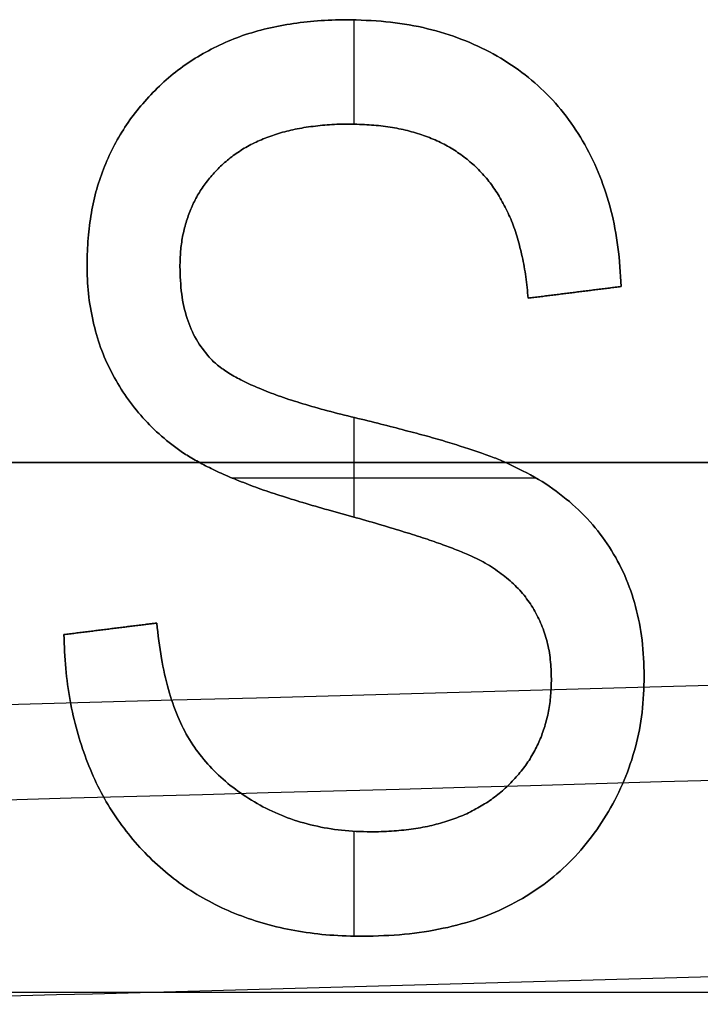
# Model space of a CAD drawing. Header units: millimetres. Extents: x -68 to 68, y -70 to 54.
# Tile 58 of 83: x 26.54 to 28.5, y -53.06 to -50.23. Entities that reach past the tile are written whole.
import ezdxf

# ---------------------------------------------------------------- set-up
doc = ezdxf.new("R2010")
doc.units = ezdxf.units.MM
doc.layers.add('Layer 01', color=7, linetype='Continuous', true_color=0x000000)

# ---------------------------------------------------------------- blocks, each defined once
blk = doc.blocks.new('Open CASCADE STEP translator 6.8 1.1.1.step')
at = {"layer": 'Layer 01', "color": 96, "true_color": 0x008000}
for p, q in [((60.3, -71.5, 0.8007), (114, -71.5, 0.8007)), ((87.15, -71.5, 1.6014), (87.15, -71.5))]:
    blk.add_line(p, q, dxfattribs=at)
for points in [[(114, -71.5), (87.15, -71.5), (60.3, -71.5)], [(60.3, -71.5, 1.6014), (87.15, -71.5, 1.6014), (114, -71.5, 1.6014)]]:
    blk.add_open_spline(points, degree=2, dxfattribs=at)
blk = doc.blocks.new('Board.step')
at = {"layer": 'Layer 01'}
blk.add_blockref('Open CASCADE STEP translator 6.8 1.1.1.step', (0, 0, -1.6014), dxfattribs=at)
blk = doc.blocks.new('MC403-X_A_090322_MultipleBody.step')
at = {"layer": 'Layer 01'}
blk.add_blockref('Board.step', (0, 0), dxfattribs=at)
blk = doc.blocks.new('MC403-X_A_090322_MultipleBody 090322')
at = {"layer": 'Layer 01'}
blk.add_blockref('MC403-X_A_090322_MultipleBody.step', (0, 0), dxfattribs=at)
blk = doc.blocks.new('TRO-13-001 MC403 CASTING270122')
at = {"layer": 'Layer 01', "color": 7, "true_color": 0xdde8ff, "extrusion": (0, 0, -1)}
blk.add_arc((0, 943.7193, -0.6), 997.4575, 267.016966, 270.0710941, dxfattribs=at)
at = {"layer": 'Layer 01', "color": 7, "true_color": 0xdde8ff}
blk.add_arc((0, 943.7193, -9.5), 997.1048, 271.2182893, 271.9744892, dxfattribs=at)
blk = doc.blocks.new('TRO-13-003 MC403 FRONT CASING270122')
at = {"layer": 'Layer 01', "color": 254, "true_color": 0xcad1ee}
for p, q in [((27.5019, -50.5271, 10.6), (27.5019, -50.2272, 10.6)), ((28.2691, -50.9938, 10.75), (28.0023, -51.0271, 10.75)), ((28.1357, -51.0104, 10.6), (28.1357, -51.0104, 10.9)), ((27.5019, -51.6565, 10.6), (27.5019, -51.37, 10.6)), ((27.1516, -51.5441, 10.6), (28.0249, -51.5441, 10.6)), ((26.6681, -51.9944, 10.75), (26.9349, -51.9611, 10.75)), ((26.8015, -51.9777, 10.6), (26.8015, -51.9777, 10.9)), ((27.5019, -52.8611, 10.6), (27.5019, -52.5595, 10.6)), ((52.0413, -53.0228, 0.6), (21.2241, -53.0228, 0.6))]:
    blk.add_line(p, q, dxfattribs=at)
at = {"layer": 'Layer 01', "color": 254, "true_color": 0xcad1ee, "extrusion": (0, 0, -1)}
for centre, radius, end in [((0, 943.7193, -8.41), 996.268, 270.1981532), ((0, 943.7193, -10.9), 997.7343, 270.0337856)]:
    blk.add_arc(centre, radius, 266.670341, end, dxfattribs=at)
at = {"layer": 'Layer 01', "color": 254, "true_color": 0xcad1ee}
blk.add_arc((0, 943.7193, 0.6), 996.5407, 271.2203656, 272.6077392, dxfattribs=at)
at = {"layer": 'Layer 01', "color": 254, "true_color": 0xcad1ee, "extrusion": (-6.09475e-19, -1.03359e-15, -1)}
blk.add_arc((0, 943.7193, -10.9), 997.7343, 266.670341, 270.0337856, dxfattribs=at)
at = {"layer": 'Layer 01', "color": 254, "true_color": 0xcad1ee}
for points, knots in [([(26.7348, -50.9302, 10.6), (26.7354, -50.905, 10.6), (26.7365, -50.8554, 10.6), (26.7461, -50.7828, 10.6), (26.7614, -50.7135, 10.6), (26.7843, -50.6483, 10.6), (26.8122, -50.5861, 10.6), (26.8476, -50.5282, 10.6), (26.8885, -50.4734, 10.6), (26.9358, -50.4227, 10.6), (26.988, -50.3763, 10.6), (27.0456, -50.3364, 10.6), (27.1073, -50.3026, 10.6), (27.1733, -50.274, 10.6), (27.244, -50.2529, 10.6), (27.3189, -50.238, 10.6), (27.398, -50.2282, 10.6), (27.4522, -50.2272, 10.6), (27.4801, -50.2266, 10.6)], [0, 0, 0, 0, 0.065534, 0.128827, 0.189955, 0.249648, 0.308248, 0.366796, 0.425501, 0.485892, 0.546682, 0.606687, 0.667522, 0.729426, 0.793138, 0.859027, 0.927697, 1, 1, 1, 1]), ([(27.4801, -50.2266, 10.9), (27.4522, -50.2272, 10.9), (27.398, -50.2282, 10.9), (27.3189, -50.238, 10.9), (27.244, -50.2529, 10.9), (27.1733, -50.274, 10.9), (27.1073, -50.3026, 10.9), (27.0456, -50.3364, 10.9), (26.988, -50.3763, 10.9), (26.9358, -50.4227, 10.9), (26.8885, -50.4734, 10.9), (26.8476, -50.5282, 10.9), (26.8122, -50.5861, 10.9), (26.7843, -50.6483, 10.9), (26.7614, -50.7135, 10.9), (26.7461, -50.7828, 10.9), (26.7365, -50.8554, 10.9), (26.7354, -50.905, 10.9), (26.7348, -50.9302, 10.9)], [-1, -1, -1, -1, -0.927697, -0.859027, -0.793138, -0.729426, -0.667522, -0.606687, -0.546682, -0.485892, -0.425501, -0.366796, -0.308248, -0.249648, -0.189955, -0.128827, -0.065534, 0, 0, 0, 0]), ([(26.7348, -50.9302, 10.75), (26.7354, -50.905, 10.75), (26.7365, -50.8554, 10.75), (26.7461, -50.7828, 10.75), (26.7614, -50.7135, 10.75), (26.7843, -50.6483, 10.75), (26.8122, -50.5861, 10.75), (26.8476, -50.5282, 10.75), (26.8885, -50.4734, 10.75), (26.9358, -50.4227, 10.75), (26.988, -50.3763, 10.75), (27.0456, -50.3364, 10.75), (27.1073, -50.3026, 10.75), (27.1733, -50.274, 10.75), (27.244, -50.2529, 10.75), (27.3189, -50.238, 10.75), (27.398, -50.2282, 10.75), (27.4522, -50.2272, 10.75), (27.4801, -50.2266, 10.75)], [0, 0, 0, 0, 0.065534, 0.128827, 0.189955, 0.249648, 0.308248, 0.366796, 0.425501, 0.485892, 0.546682, 0.606687, 0.667522, 0.729426, 0.793138, 0.859027, 0.927697, 1, 1, 1, 1]), ([(27.4801, -50.2266, 10.6), (27.518, -50.2277, 10.6), (27.592, -50.2297, 10.6), (27.6994, -50.247, 10.6), (27.7994, -50.2763, 10.6), (27.8916, -50.317, 10.6), (27.9754, -50.3685, 10.6), (28.0492, -50.4309, 10.6), (28.1136, -50.503, 10.6), (28.1672, -50.5854, 10.6), (28.2106, -50.6763, 10.6), (28.2423, -50.7753, 10.6), (28.263, -50.8819, 10.6), (28.267, -50.9558, 10.6), (28.2691, -50.9938, 10.6)], [0, 0, 0, 0, 0.091915, 0.17935, 0.26276, 0.343825, 0.423054, 0.500154, 0.577402, 0.656471, 0.73765, 0.820878, 0.907923, 1, 1, 1, 1]), ([(28.2691, -50.9938, 10.9), (28.267, -50.9558, 10.9), (28.263, -50.8819, 10.9), (28.2423, -50.7753, 10.9), (28.2106, -50.6763, 10.9), (28.1672, -50.5854, 10.9), (28.1136, -50.503, 10.9), (28.0492, -50.4309, 10.9), (27.9754, -50.3685, 10.9), (27.8916, -50.317, 10.9), (27.7994, -50.2763, 10.9), (27.6994, -50.247, 10.9), (27.592, -50.2297, 10.9), (27.518, -50.2277, 10.9), (27.4801, -50.2266, 10.9)], [-1, -1, -1, -1, -0.907923, -0.820878, -0.73765, -0.656471, -0.577402, -0.500154, -0.423054, -0.343825, -0.26276, -0.17935, -0.091915, 0, 0, 0, 0]), ([(27.4801, -50.2266, 10.75), (27.518, -50.2277, 10.75), (27.592, -50.2297, 10.75), (27.6994, -50.247, 10.75), (27.7994, -50.2763, 10.75), (27.8916, -50.317, 10.75), (27.9754, -50.3685, 10.75), (28.0492, -50.4309, 10.75), (28.1136, -50.503, 10.75), (28.1672, -50.5854, 10.75), (28.2106, -50.6763, 10.75), (28.2423, -50.7753, 10.75), (28.263, -50.8819, 10.75), (28.267, -50.9558, 10.75), (28.2691, -50.9938, 10.75)], [0, 0, 0, 0, 0.091915, 0.17935, 0.26276, 0.343825, 0.423054, 0.500154, 0.577402, 0.656471, 0.73765, 0.820878, 0.907923, 1, 1, 1, 1]), ([(27.4889, -50.5268, 10.6), (27.4696, -50.527, 10.6), (27.4323, -50.5273, 10.6), (27.378, -50.5336, 10.6), (27.3272, -50.5419, 10.6), (27.2798, -50.5546, 10.6), (27.2361, -50.5706, 10.6), (27.1957, -50.5901, 10.6), (27.159, -50.6134, 10.6), (27.1258, -50.6402, 10.6), (27.0967, -50.67, 10.6), (27.0711, -50.7017, 10.6), (27.0493, -50.7354, 10.6), (27.0322, -50.7717, 10.6), (27.0186, -50.8099, 10.6), (27.0086, -50.8502, 10.6), (27.0029, -50.8927, 10.6), (27.0021, -50.9217, 10.6), (27.0016, -50.9364, 10.6)], [0, 0, 0, 0, 0.080424, 0.155448, 0.227487, 0.294949, 0.359799, 0.42102, 0.481902, 0.540608, 0.598482, 0.655152, 0.710201, 0.765597, 0.821722, 0.879164, 0.938369, 1, 1, 1, 1]), ([(27.0016, -50.9364, 10.9), (27.0021, -50.9217, 10.9), (27.0029, -50.8927, 10.9), (27.0086, -50.8502, 10.9), (27.0186, -50.8099, 10.9), (27.0322, -50.7717, 10.9), (27.0493, -50.7354, 10.9), (27.0711, -50.7017, 10.9), (27.0967, -50.67, 10.9), (27.1258, -50.6402, 10.9), (27.159, -50.6134, 10.9), (27.1957, -50.5901, 10.9), (27.2361, -50.5706, 10.9), (27.2798, -50.5546, 10.9), (27.3272, -50.5419, 10.9), (27.378, -50.5336, 10.9), (27.4323, -50.5273, 10.9), (27.4696, -50.527, 10.9), (27.4889, -50.5268, 10.9)], [-1, -1, -1, -1, -0.938369, -0.879164, -0.821722, -0.765597, -0.710201, -0.655152, -0.598482, -0.540608, -0.481902, -0.42102, -0.359799, -0.294949, -0.227487, -0.155448, -0.080424, 0, 0, 0, 0]), ([(27.4889, -50.5268, 10.75), (27.4696, -50.527, 10.75), (27.4323, -50.5273, 10.75), (27.378, -50.5336, 10.75), (27.3272, -50.5419, 10.75), (27.2798, -50.5546, 10.75), (27.2361, -50.5706, 10.75), (27.1957, -50.5901, 10.75), (27.159, -50.6134, 10.75), (27.1258, -50.6402, 10.75), (27.0967, -50.67, 10.75), (27.0711, -50.7017, 10.75), (27.0493, -50.7354, 10.75), (27.0322, -50.7717, 10.75), (27.0186, -50.8099, 10.75), (27.0086, -50.8502, 10.75), (27.0029, -50.8927, 10.75), (27.0021, -50.9217, 10.75), (27.0016, -50.9364, 10.75)], [0, 0, 0, 0, 0.080424, 0.155448, 0.227487, 0.294949, 0.359799, 0.42102, 0.481902, 0.540608, 0.598482, 0.655152, 0.710201, 0.765597, 0.821722, 0.879164, 0.938369, 1, 1, 1, 1]), ([(28.0023, -51.0271, 10.6), (28.0003, -51.0066, 10.6), (27.9965, -50.9665, 10.6), (27.9859, -50.9089, 10.6), (27.9725, -50.8552, 10.6), (27.9556, -50.8057, 10.6), (27.9343, -50.7605, 10.6), (27.9107, -50.7192, 10.6), (27.8831, -50.6822, 10.6), (27.8524, -50.6493, 10.6), (27.8182, -50.6204, 10.6), (27.7808, -50.5952, 10.6), (27.7402, -50.5738, 10.6), (27.696, -50.5567, 10.6), (27.649, -50.543, 10.6), (27.5985, -50.5339, 10.6), (27.5448, -50.528, 10.6), (27.5079, -50.5272, 10.6), (27.4889, -50.5268, 10.6)], [0, 0, 0, 0, 0.0765728, 0.1493229, 0.2172187, 0.2820872, 0.3432656, 0.4022311, 0.4584774, 0.5141512, 0.5690726, 0.6243527, 0.6811914, 0.7394042, 0.7998298, 0.8628307, 0.9296455, 1, 1, 1, 1]), ([(27.4889, -50.5268, 10.9), (27.5079, -50.5272, 10.9), (27.5448, -50.528, 10.9), (27.5985, -50.5339, 10.9), (27.649, -50.543, 10.9), (27.696, -50.5567, 10.9), (27.7402, -50.5738, 10.9), (27.7808, -50.5952, 10.9), (27.8182, -50.6204, 10.9), (27.8524, -50.6493, 10.9), (27.8831, -50.6822, 10.9), (27.9107, -50.7192, 10.9), (27.9343, -50.7605, 10.9), (27.9556, -50.8057, 10.9), (27.9725, -50.8552, 10.9), (27.9859, -50.9089, 10.9), (27.9965, -50.9665, 10.9), (28.0003, -51.0066, 10.9), (28.0023, -51.0271, 10.9)], [-1, -1, -1, -1, -0.9296455, -0.8628307, -0.7998298, -0.7394042, -0.6811914, -0.6243527, -0.5690726, -0.5141512, -0.4584774, -0.4022311, -0.3432656, -0.2820872, -0.2172187, -0.1493229, -0.0765728, 0, 0, 0, 0]), ([(28.0023, -51.0271, 10.75), (28.0003, -51.0066, 10.75), (27.9965, -50.9665, 10.75), (27.9859, -50.9089, 10.75), (27.9725, -50.8552, 10.75), (27.9556, -50.8057, 10.75), (27.9343, -50.7605, 10.75), (27.9107, -50.7192, 10.75), (27.8831, -50.6822, 10.75), (27.8524, -50.6493, 10.75), (27.8182, -50.6204, 10.75), (27.7808, -50.5952, 10.75), (27.7402, -50.5738, 10.75), (27.696, -50.5567, 10.75), (27.649, -50.543, 10.75), (27.5985, -50.5339, 10.75), (27.5448, -50.528, 10.75), (27.5079, -50.5272, 10.75), (27.4889, -50.5268, 10.75)], [0, 0, 0, 0, 0.0765728, 0.1493229, 0.2172187, 0.2820872, 0.3432656, 0.4022311, 0.4584774, 0.5141512, 0.5690726, 0.6243527, 0.6811914, 0.7394042, 0.7998298, 0.8628307, 0.9296455, 1, 1, 1, 1]), ([(27.4274, -51.6358, 10.6), (27.4032, -51.629, 10.6), (27.3566, -51.6159, 10.6), (27.2898, -51.5948, 10.6), (27.2282, -51.5744, 10.6), (27.1723, -51.5526, 10.6), (27.1213, -51.5319, 10.6), (27.0763, -51.5097, 10.6), (27.0366, -51.4879, 10.6), (26.9908, -51.4591, 10.6), (26.9409, -51.4187, 10.6), (26.888, -51.3648, 10.6), (26.8417, -51.3051, 10.6), (26.8032, -51.2396, 10.6), (26.7719, -51.1691, 10.6), (26.7512, -51.0932, 10.6), (26.7367, -51.0132, 10.6), (26.7354, -50.9582, 10.6), (26.7348, -50.9302, 10.6)], [0, 0, 0, 0, 0.069613, 0.134156, 0.194122, 0.24927, 0.300398, 0.34646, 0.388252, 0.425903, 0.496106, 0.565535, 0.634846, 0.704759, 0.775666, 0.847725, 0.922418, 1, 1, 1, 1]), ([(26.7348, -50.9302, 10.9), (26.7354, -50.9582, 10.9), (26.7367, -51.0132, 10.9), (26.7512, -51.0932, 10.9), (26.7719, -51.1691, 10.9), (26.8032, -51.2396, 10.9), (26.8417, -51.3051, 10.9), (26.888, -51.3648, 10.9), (26.9409, -51.4187, 10.9), (26.9908, -51.4591, 10.9), (27.0366, -51.4879, 10.9), (27.0763, -51.5097, 10.9), (27.1213, -51.5319, 10.9), (27.1723, -51.5526, 10.9), (27.2282, -51.5744, 10.9), (27.2898, -51.5948, 10.9), (27.3566, -51.6159, 10.9), (27.4032, -51.629, 10.9), (27.4274, -51.6358, 10.9)], [-1, -1, -1, -1, -0.922418, -0.847725, -0.775666, -0.704759, -0.634846, -0.565535, -0.496106, -0.425903, -0.388252, -0.34646, -0.300398, -0.24927, -0.194122, -0.134156, -0.069613, 0, 0, 0, 0]), ([(27.4274, -51.6358, 10.75), (27.4032, -51.629, 10.75), (27.3566, -51.6159, 10.75), (27.2898, -51.5948, 10.75), (27.2282, -51.5744, 10.75), (27.1723, -51.5526, 10.75), (27.1213, -51.5319, 10.75), (27.0763, -51.5097, 10.75), (27.0366, -51.4879, 10.75), (26.9908, -51.4591, 10.75), (26.9409, -51.4187, 10.75), (26.888, -51.3648, 10.75), (26.8417, -51.3051, 10.75), (26.8032, -51.2396, 10.75), (26.7719, -51.1691, 10.75), (26.7512, -51.0932, 10.75), (26.7367, -51.0132, 10.75), (26.7354, -50.9582, 10.75), (26.7348, -50.9302, 10.75)], [0, 0, 0, 0, 0.069613, 0.134156, 0.194122, 0.24927, 0.300398, 0.34646, 0.388252, 0.425903, 0.496106, 0.565535, 0.634846, 0.704759, 0.775666, 0.847725, 0.922418, 1, 1, 1, 1]), ([(27.0016, -50.9364, 10.6), (27.0025, -50.9629, 10.6), (27.0042, -51.0133, 10.6), (27.0199, -51.0843, 10.6), (27.0461, -51.1465, 10.6), (27.0726, -51.1805, 10.6), (27.0855, -51.197, 10.6)], [0, 0, 0, 0, 0.283774, 0.539584, 0.775645, 1, 1, 1, 1]), ([(27.0855, -51.197, 10.9), (27.0726, -51.1805, 10.9), (27.0461, -51.1465, 10.9), (27.0199, -51.0843, 10.9), (27.0042, -51.0133, 10.9), (27.0025, -50.9629, 10.9), (27.0016, -50.9364, 10.9)], [-1, -1, -1, -1, -0.775645, -0.539584, -0.283774, 0, 0, 0, 0]), ([(27.0016, -50.9364, 10.75), (27.0025, -50.9629, 10.75), (27.0042, -51.0133, 10.75), (27.0199, -51.0843, 10.75), (27.0461, -51.1465, 10.75), (27.0726, -51.1805, 10.75), (27.0855, -51.197, 10.75)], [0, 0, 0, 0, 0.283774, 0.539584, 0.775645, 1, 1, 1, 1]), ([(27.0855, -51.197, 10.6), (27.0935, -51.2049, 10.6), (27.1107, -51.2221, 10.6), (27.1439, -51.2438, 10.6), (27.1835, -51.2666, 10.6), (27.2314, -51.2873, 10.6), (27.2859, -51.3089, 10.6), (27.3484, -51.3288, 10.6), (27.4182, -51.3494, 10.6), (27.4677, -51.3616, 10.6), (27.4936, -51.368, 10.6)], [0, 0, 0, 0, 0.075016, 0.16293, 0.264674, 0.38097, 0.512309, 0.658221, 0.820832, 1, 1, 1, 1]), ([(27.4936, -51.368, 10.9), (27.4677, -51.3616, 10.9), (27.4182, -51.3494, 10.9), (27.3484, -51.3288, 10.9), (27.2859, -51.3089, 10.9), (27.2314, -51.2873, 10.9), (27.1835, -51.2666, 10.9), (27.1439, -51.2438, 10.9), (27.1107, -51.2221, 10.9), (27.0935, -51.2049, 10.9), (27.0855, -51.197, 10.9)], [-1, -1, -1, -1, -0.820832, -0.658221, -0.512309, -0.38097, -0.264674, -0.16293, -0.075016, 0, 0, 0, 0]), ([(27.0855, -51.197, 10.75), (27.0935, -51.2049, 10.75), (27.1107, -51.2221, 10.75), (27.1439, -51.2438, 10.75), (27.1835, -51.2666, 10.75), (27.2314, -51.2873, 10.75), (27.2859, -51.3089, 10.75), (27.3484, -51.3288, 10.75), (27.4182, -51.3494, 10.75), (27.4677, -51.3616, 10.75), (27.4936, -51.368, 10.75)], [0, 0, 0, 0, 0.075016, 0.16293, 0.264674, 0.38097, 0.512309, 0.658221, 0.820832, 1, 1, 1, 1]), ([(27.4936, -51.368, 10.6), (27.5192, -51.3741, 10.6), (27.5683, -51.386, 10.6), (27.6387, -51.4045, 10.6), (27.7034, -51.4215, 10.6), (27.7623, -51.4379, 10.6), (27.8149, -51.4548, 10.6), (27.8618, -51.4705, 10.6), (27.9032, -51.4845, 10.6), (27.9281, -51.4953, 10.6), (27.9397, -51.5003, 10.6)], [0, 0, 0, 0, 0.169324, 0.325355, 0.468916, 0.600312, 0.718846, 0.824985, 0.918758, 1, 1, 1, 1]), ([(27.9397, -51.5003, 10.9), (27.9281, -51.4953, 10.9), (27.9032, -51.4845, 10.9), (27.8618, -51.4705, 10.9), (27.8149, -51.4548, 10.9), (27.7623, -51.4379, 10.9), (27.7034, -51.4215, 10.9), (27.6387, -51.4045, 10.9), (27.5683, -51.386, 10.9), (27.5192, -51.3741, 10.9), (27.4936, -51.368, 10.9)], [-1, -1, -1, -1, -0.918758, -0.824985, -0.718846, -0.600312, -0.468916, -0.325355, -0.169324, 0, 0, 0, 0]), ([(27.4936, -51.368, 10.75), (27.5192, -51.3741, 10.75), (27.5683, -51.386, 10.75), (27.6387, -51.4045, 10.75), (27.7034, -51.4215, 10.75), (27.7623, -51.4379, 10.75), (27.8149, -51.4548, 10.75), (27.8618, -51.4705, 10.75), (27.9032, -51.4845, 10.75), (27.9281, -51.4953, 10.75), (27.9397, -51.5003, 10.75)], [0, 0, 0, 0, 0.169324, 0.325355, 0.468916, 0.600312, 0.718846, 0.824985, 0.918758, 1, 1, 1, 1]), ([(27.9397, -51.5003, 10.6), (27.971, -51.5154, 10.6), (28.0315, -51.5447, 10.6), (28.1123, -51.6022, 10.6), (28.1815, -51.6674, 10.6), (28.2377, -51.742, 10.6), (28.2822, -51.8241, 10.6), (28.3133, -51.9143, 10.6), (28.3325, -52.0117, 10.6), (28.3347, -52.0791, 10.6), (28.3358, -52.1138, 10.6)], [0, 0, 0, 0, 0.133785, 0.259385, 0.380822, 0.499531, 0.618358, 0.739896, 0.866296, 1, 1, 1, 1]), ([(28.3358, -52.1138, 10.9), (28.3347, -52.0791, 10.9), (28.3325, -52.0117, 10.9), (28.3133, -51.9143, 10.9), (28.2822, -51.8241, 10.9), (28.2377, -51.742, 10.9), (28.1815, -51.6674, 10.9), (28.1123, -51.6022, 10.9), (28.0315, -51.5447, 10.9), (27.971, -51.5154, 10.9), (27.9397, -51.5003, 10.9)], [-1, -1, -1, -1, -0.866296, -0.739896, -0.618358, -0.499531, -0.380822, -0.259385, -0.133785, 0, 0, 0, 0]), ([(27.9397, -51.5003, 10.75), (27.971, -51.5154, 10.75), (28.0315, -51.5447, 10.75), (28.1123, -51.6022, 10.75), (28.1815, -51.6674, 10.75), (28.2377, -51.742, 10.75), (28.2822, -51.8241, 10.75), (28.3133, -51.9143, 10.75), (28.3325, -52.0117, 10.75), (28.3347, -52.0791, 10.75), (28.3358, -52.1138, 10.75)], [0, 0, 0, 0, 0.133785, 0.259385, 0.380822, 0.499531, 0.618358, 0.739896, 0.866296, 1, 1, 1, 1]), ([(28.069, -52.1216, 10.6), (28.0684, -52.1031, 10.6), (28.0673, -52.0672, 10.6), (28.0578, -52.0148, 10.6), (28.0416, -51.9664, 10.6), (28.0195, -51.9213, 10.6), (27.991, -51.8801, 10.6), (27.9558, -51.843, 10.6), (27.9139, -51.8101, 10.6), (27.874, -51.7852, 10.6), (27.8354, -51.767, 10.6), (27.799, -51.7514, 10.6), (27.7551, -51.7349, 10.6), (27.7039, -51.7171, 10.6), (27.6452, -51.6986, 10.6), (27.5792, -51.6788, 10.6), (27.5059, -51.6574, 10.6), (27.4544, -51.6432, 10.6), (27.4274, -51.6358, 10.6)], [0, 0, 0, 0, 0.0628275, 0.1223727, 0.1803838, 0.2364892, 0.292629, 0.3503981, 0.4101927, 0.473423, 0.5102125, 0.55528, 0.608473, 0.669857, 0.740038, 0.8179175, 0.9048123, 1, 1, 1, 1]), ([(27.4274, -51.6358, 10.9), (27.4544, -51.6432, 10.9), (27.5059, -51.6574, 10.9), (27.5792, -51.6788, 10.9), (27.6452, -51.6986, 10.9), (27.7039, -51.7171, 10.9), (27.7551, -51.7349, 10.9), (27.799, -51.7514, 10.9), (27.8354, -51.767, 10.9), (27.874, -51.7852, 10.9), (27.9139, -51.8101, 10.9), (27.9558, -51.843, 10.9), (27.991, -51.8801, 10.9), (28.0195, -51.9213, 10.9), (28.0416, -51.9664, 10.9), (28.0578, -52.0148, 10.9), (28.0673, -52.0672, 10.9), (28.0684, -52.1031, 10.9), (28.069, -52.1216, 10.9)], [-1, -1, -1, -1, -0.9048123, -0.8179175, -0.740038, -0.669857, -0.608473, -0.55528, -0.5102125, -0.473423, -0.4101927, -0.3503981, -0.292629, -0.2364892, -0.1803838, -0.1223727, -0.0628275, 0, 0, 0, 0]), ([(28.069, -52.1216, 10.75), (28.0684, -52.1031, 10.75), (28.0673, -52.0672, 10.75), (28.0578, -52.0148, 10.75), (28.0416, -51.9664, 10.75), (28.0195, -51.9213, 10.75), (27.991, -51.8801, 10.75), (27.9558, -51.843, 10.75), (27.9139, -51.8101, 10.75), (27.874, -51.7852, 10.75), (27.8354, -51.767, 10.75), (27.799, -51.7514, 10.75), (27.7551, -51.7349, 10.75), (27.7039, -51.7171, 10.75), (27.6452, -51.6986, 10.75), (27.5792, -51.6788, 10.75), (27.5059, -51.6574, 10.75), (27.4544, -51.6432, 10.75), (27.4274, -51.6358, 10.75)], [0, 0, 0, 0, 0.0628275, 0.1223727, 0.1803838, 0.2364892, 0.292629, 0.3503981, 0.4101927, 0.473423, 0.5102125, 0.55528, 0.608473, 0.669857, 0.740038, 0.8179175, 0.9048123, 1, 1, 1, 1]), ([(26.9349, -51.9611, 10.6), (26.9388, -51.995, 10.6), (26.9462, -52.0594, 10.6), (26.9664, -52.1497, 10.6), (26.9933, -52.2281, 10.6), (27.0267, -52.2962, 10.6), (27.0694, -52.3539, 10.6), (27.1182, -52.4059, 10.6), (27.1757, -52.4512, 10.6), (27.2401, -52.4907, 10.6), (27.3109, -52.5227, 10.6), (27.3869, -52.5447, 10.6), (27.467, -52.5588, 10.6), (27.5219, -52.5606, 10.6), (27.5499, -52.5614, 10.6)], [0, 0, 0, 0, 0.106713, 0.202383, 0.287988, 0.365132, 0.438155, 0.511442, 0.587093, 0.665986, 0.746839, 0.82888, 0.91253, 1, 1, 1, 1]), ([(27.5499, -52.5614, 10.9), (27.5219, -52.5606, 10.9), (27.467, -52.5588, 10.9), (27.3869, -52.5447, 10.9), (27.3109, -52.5227, 10.9), (27.2401, -52.4907, 10.9), (27.1757, -52.4512, 10.9), (27.1182, -52.4059, 10.9), (27.0694, -52.3539, 10.9), (27.0267, -52.2962, 10.9), (26.9933, -52.2281, 10.9), (26.9664, -52.1497, 10.9), (26.9462, -52.0594, 10.9), (26.9388, -51.995, 10.9), (26.9349, -51.9611, 10.9)], [-1, -1, -1, -1, -0.91253, -0.82888, -0.746839, -0.665986, -0.587093, -0.511442, -0.438155, -0.365132, -0.287988, -0.202383, -0.106713, 0, 0, 0, 0]), ([(26.9349, -51.9611, 10.75), (26.9388, -51.995, 10.75), (26.9462, -52.0594, 10.75), (26.9664, -52.1497, 10.75), (26.9933, -52.2281, 10.75), (27.0267, -52.2962, 10.75), (27.0694, -52.3539, 10.75), (27.1182, -52.4059, 10.75), (27.1757, -52.4512, 10.75), (27.2401, -52.4907, 10.75), (27.3109, -52.5227, 10.75), (27.3869, -52.5447, 10.75), (27.467, -52.5588, 10.75), (27.5219, -52.5606, 10.75), (27.5499, -52.5614, 10.75)], [0, 0, 0, 0, 0.106713, 0.202383, 0.287988, 0.365132, 0.438155, 0.511442, 0.587093, 0.665986, 0.746839, 0.82888, 0.91253, 1, 1, 1, 1]), ([(27.527, -52.8616, 10.6), (27.4953, -52.861, 10.6), (27.4336, -52.8597, 10.6), (27.3435, -52.8485, 10.6), (27.2585, -52.8304, 10.6), (27.1784, -52.8048, 10.6), (27.1029, -52.7718, 10.6), (27.0322, -52.7316, 10.6), (26.9666, -52.6839, 10.6), (26.9067, -52.629, 10.6), (26.8525, -52.5681, 10.6), (26.8048, -52.5017, 10.6), (26.7644, -52.4296, 10.6), (26.7314, -52.3524, 10.6), (26.7045, -52.2703, 10.6), (26.6848, -52.1831, 10.6), (26.6722, -52.0905, 10.6), (26.6695, -52.0269, 10.6), (26.6681, -51.9944, 10.6)], [0, 0, 0, 0, 0.069062, 0.134766, 0.197611, 0.258528, 0.318127, 0.377058, 0.435686, 0.494734, 0.554091, 0.613333, 0.672924, 0.734066, 0.796299, 0.861241, 0.92897, 1, 1, 1, 1]), ([(26.6681, -51.9944, 10.9), (26.6695, -52.0269, 10.9), (26.6722, -52.0905, 10.9), (26.6848, -52.1831, 10.9), (26.7045, -52.2703, 10.9), (26.7314, -52.3524, 10.9), (26.7644, -52.4296, 10.9), (26.8048, -52.5017, 10.9), (26.8525, -52.5681, 10.9), (26.9067, -52.629, 10.9), (26.9666, -52.6839, 10.9), (27.0322, -52.7316, 10.9), (27.1029, -52.7718, 10.9), (27.1784, -52.8048, 10.9), (27.2585, -52.8304, 10.9), (27.3435, -52.8485, 10.9), (27.4336, -52.8597, 10.9), (27.4953, -52.861, 10.9), (27.527, -52.8616, 10.9)], [-1, -1, -1, -1, -0.92897, -0.861241, -0.796299, -0.734066, -0.672924, -0.613333, -0.554091, -0.494734, -0.435686, -0.377058, -0.318127, -0.258528, -0.197611, -0.134766, -0.069062, 0, 0, 0, 0]), ([(27.527, -52.8616, 10.75), (27.4953, -52.861, 10.75), (27.4336, -52.8597, 10.75), (27.3435, -52.8485, 10.75), (27.2585, -52.8304, 10.75), (27.1784, -52.8048, 10.75), (27.1029, -52.7718, 10.75), (27.0322, -52.7316, 10.75), (26.9666, -52.6839, 10.75), (26.9067, -52.629, 10.75), (26.8525, -52.5681, 10.75), (26.8048, -52.5017, 10.75), (26.7644, -52.4296, 10.75), (26.7314, -52.3524, 10.75), (26.7045, -52.2703, 10.75), (26.6848, -52.1831, 10.75), (26.6722, -52.0905, 10.75), (26.6695, -52.0269, 10.75), (26.6681, -51.9944, 10.75)], [0, 0, 0, 0, 0.069062, 0.134766, 0.197611, 0.258528, 0.318127, 0.377058, 0.435686, 0.494734, 0.554091, 0.613333, 0.672924, 0.734066, 0.796299, 0.861241, 0.92897, 1, 1, 1, 1]), ([(28.3358, -52.1138, 10.6), (28.3347, -52.1486, 10.6), (28.3324, -52.2174, 10.6), (28.3126, -52.3181, 10.6), (28.2801, -52.414, 10.6), (28.2347, -52.5037, 10.6), (28.1791, -52.5862, 10.6), (28.1136, -52.6595, 10.6), (28.0381, -52.7216, 10.6), (27.9535, -52.7729, 10.6), (27.8598, -52.8135, 10.6), (27.7567, -52.841, 10.6), (27.6448, -52.8587, 10.6), (27.5672, -52.8606, 10.6), (27.527, -52.8616, 10.6)], [0, 0, 0, 0, 0.084273, 0.166517, 0.247388, 0.328837, 0.409098, 0.487727, 0.565708, 0.644985, 0.726558, 0.81207, 0.902729, 1, 1, 1, 1]), ([(27.527, -52.8616, 10.9), (27.5672, -52.8606, 10.9), (27.6448, -52.8587, 10.9), (27.7567, -52.841, 10.9), (27.8598, -52.8135, 10.9), (27.9535, -52.7729, 10.9), (28.0381, -52.7216, 10.9), (28.1136, -52.6595, 10.9), (28.1791, -52.5862, 10.9), (28.2347, -52.5037, 10.9), (28.2801, -52.414, 10.9), (28.3126, -52.3181, 10.9), (28.3324, -52.2174, 10.9), (28.3347, -52.1486, 10.9), (28.3358, -52.1138, 10.9)], [-1, -1, -1, -1, -0.902729, -0.81207, -0.726558, -0.644985, -0.565708, -0.487727, -0.409098, -0.328837, -0.247388, -0.166517, -0.084273, 0, 0, 0, 0]), ([(28.3358, -52.1138, 10.75), (28.3347, -52.1486, 10.75), (28.3324, -52.2174, 10.75), (28.3126, -52.3181, 10.75), (28.2801, -52.414, 10.75), (28.2347, -52.5037, 10.75), (28.1791, -52.5862, 10.75), (28.1136, -52.6595, 10.75), (28.0381, -52.7216, 10.75), (27.9535, -52.7729, 10.75), (27.8598, -52.8135, 10.75), (27.7567, -52.841, 10.75), (27.6448, -52.8587, 10.75), (27.5672, -52.8606, 10.75), (27.527, -52.8616, 10.75)], [0, 0, 0, 0, 0.084273, 0.166517, 0.247388, 0.328837, 0.409098, 0.487727, 0.565708, 0.644985, 0.726558, 0.81207, 0.902729, 1, 1, 1, 1]), ([(27.5499, -52.5614, 10.6), (27.5699, -52.561, 10.6), (27.6087, -52.5602, 10.6), (27.6653, -52.5543, 10.6), (27.7186, -52.5454, 10.6), (27.7681, -52.5314, 10.6), (27.8148, -52.5152, 10.6), (27.8572, -52.4935, 10.6), (27.897, -52.4689, 10.6), (27.9328, -52.4404, 10.6), (27.9644, -52.4083, 10.6), (27.9931, -52.3746, 10.6), (28.0164, -52.3377, 10.6), (28.036, -52.2991, 10.6), (28.0504, -52.2578, 10.6), (28.0616, -52.2147, 10.6), (28.0678, -52.1688, 10.6), (28.0686, -52.1376, 10.6), (28.069, -52.1216, 10.6)], [0, 0, 0, 0, 0.078125, 0.15183, 0.222152, 0.289023, 0.352598, 0.414842, 0.474935, 0.534843, 0.593414, 0.650787, 0.707286, 0.763458, 0.819724, 0.877852, 0.937479, 1, 1, 1, 1]), ([(28.069, -52.1216, 10.9), (28.0686, -52.1376, 10.9), (28.0678, -52.1688, 10.9), (28.0616, -52.2147, 10.9), (28.0504, -52.2578, 10.9), (28.036, -52.2991, 10.9), (28.0164, -52.3377, 10.9), (27.9931, -52.3746, 10.9), (27.9644, -52.4083, 10.9), (27.9328, -52.4404, 10.9), (27.897, -52.4689, 10.9), (27.8572, -52.4935, 10.9), (27.8148, -52.5152, 10.9), (27.7681, -52.5314, 10.9), (27.7186, -52.5454, 10.9), (27.6653, -52.5543, 10.9), (27.6087, -52.5602, 10.9), (27.5699, -52.561, 10.9), (27.5499, -52.5614, 10.9)], [-1, -1, -1, -1, -0.937479, -0.877852, -0.819724, -0.763458, -0.707286, -0.650787, -0.593414, -0.534843, -0.474935, -0.414842, -0.352598, -0.289023, -0.222152, -0.15183, -0.078125, 0, 0, 0, 0]), ([(27.5499, -52.5614, 10.75), (27.5699, -52.561, 10.75), (27.6087, -52.5602, 10.75), (27.6653, -52.5543, 10.75), (27.7186, -52.5454, 10.75), (27.7681, -52.5314, 10.75), (27.8148, -52.5152, 10.75), (27.8572, -52.4935, 10.75), (27.897, -52.4689, 10.75), (27.9328, -52.4404, 10.75), (27.9644, -52.4083, 10.75), (27.9931, -52.3746, 10.75), (28.0164, -52.3377, 10.75), (28.036, -52.2991, 10.75), (28.0504, -52.2578, 10.75), (28.0616, -52.2147, 10.75), (28.0678, -52.1688, 10.75), (28.0686, -52.1376, 10.75), (28.069, -52.1216, 10.75)], [0, 0, 0, 0, 0.078125, 0.15183, 0.222152, 0.289023, 0.352598, 0.414842, 0.474935, 0.534843, 0.593414, 0.650787, 0.707286, 0.763458, 0.819724, 0.877852, 0.937479, 1, 1, 1, 1])]:
    blk.add_open_spline(points, degree=3, knots=knots, dxfattribs=at)
for points in [[(27.318, -50.2391, 10.6), (27.318, -50.2391, 10.75), (27.318, -50.2391, 10.9)], [(27.3967, -50.2297, 10.6), (27.3967, -50.2297, 10.75), (27.3967, -50.2297, 10.9)], [(27.4801, -50.2266, 10.6), (27.4801, -50.2266, 10.75), (27.4801, -50.2266, 10.9)], [(27.5937, -50.2323, 10.6), (27.5937, -50.2323, 10.75), (27.5937, -50.2323, 10.9)], [(27.2434, -50.2542, 10.6), (27.2434, -50.2542, 10.75), (27.2434, -50.2542, 10.9)], [(27.7005, -50.2495, 10.6), (27.7005, -50.2495, 10.75), (27.7005, -50.2495, 10.9)], [(27.1731, -50.2756, 10.6), (27.1731, -50.2756, 10.75), (27.1731, -50.2756, 10.9)], [(27.7995, -50.2787, 10.6), (27.7995, -50.2787, 10.75), (27.7995, -50.2787, 10.9)], [(27.1074, -50.3037, 10.6), (27.1074, -50.3037, 10.75), (27.1074, -50.3037, 10.9)], [(27.8913, -50.3194, 10.6), (27.8913, -50.3194, 10.75), (27.8913, -50.3194, 10.9)], [(27.0459, -50.3376, 10.6), (27.0459, -50.3376, 10.75), (27.0459, -50.3376, 10.9)], [(26.9891, -50.3772, 10.6), (26.9891, -50.3772, 10.75), (26.9891, -50.3772, 10.9)], [(27.9746, -50.371, 10.6), (27.9746, -50.371, 10.75), (27.9746, -50.371, 10.9)], [(26.9365, -50.4236, 10.6), (26.9365, -50.4236, 10.75), (26.9365, -50.4236, 10.9)], [(28.0476, -50.4325, 10.6), (28.0476, -50.4325, 10.75), (28.0476, -50.4325, 10.9)], [(26.8891, -50.4747, 10.6), (26.8891, -50.4747, 10.75), (26.8891, -50.4747, 10.9)], [(28.1112, -50.5039, 10.6), (28.1112, -50.5039, 10.75), (28.1112, -50.5039, 10.9)], [(26.8484, -50.5289, 10.6), (26.8484, -50.5289, 10.75), (26.8484, -50.5289, 10.9)], [(27.3263, -50.543, 10.6), (27.3263, -50.543, 10.75), (27.3263, -50.543, 10.9)], [(27.3774, -50.5341, 10.6), (27.3774, -50.5341, 10.75), (27.3774, -50.5341, 10.9)], [(27.4311, -50.5284, 10.6), (27.4311, -50.5284, 10.75), (27.4311, -50.5284, 10.9)], [(27.4889, -50.5268, 10.6), (27.4889, -50.5268, 10.75), (27.4889, -50.5268, 10.9)], [(27.5457, -50.5289, 10.6), (27.5457, -50.5289, 10.75), (27.5457, -50.5289, 10.9)], [(27.5994, -50.5346, 10.6), (27.5994, -50.5346, 10.75), (27.5994, -50.5346, 10.9)], [(27.6494, -50.544, 10.6), (27.6494, -50.544, 10.75), (27.6494, -50.544, 10.9)], [(27.2356, -50.5716, 10.6), (27.2356, -50.5716, 10.75), (27.2356, -50.5716, 10.9)], [(27.2794, -50.5555, 10.6), (27.2794, -50.5555, 10.75), (27.2794, -50.5555, 10.9)], [(27.6963, -50.5575, 10.6), (27.6963, -50.5575, 10.75), (27.6963, -50.5575, 10.9)], [(27.7401, -50.5747, 10.6), (27.7401, -50.5747, 10.75), (27.7401, -50.5747, 10.9)], [(26.8135, -50.5867, 10.6), (26.8135, -50.5867, 10.75), (26.8135, -50.5867, 10.9)], [(27.196, -50.5909, 10.6), (27.196, -50.5909, 10.75), (27.196, -50.5909, 10.9)], [(27.7808, -50.5961, 10.6), (27.7808, -50.5961, 10.75), (27.7808, -50.5961, 10.9)], [(28.1649, -50.5857, 10.6), (28.1649, -50.5857, 10.75), (28.1649, -50.5857, 10.9)], [(27.159, -50.6144, 10.6), (27.159, -50.6144, 10.75), (27.159, -50.6144, 10.9)], [(27.8178, -50.6211, 10.6), (27.8178, -50.6211, 10.75), (27.8178, -50.6211, 10.9)], [(26.7853, -50.6482, 10.6), (26.7853, -50.6482, 10.75), (26.7853, -50.6482, 10.9)], [(27.1262, -50.6409, 10.6), (27.1262, -50.6409, 10.75), (27.1262, -50.6409, 10.9)], [(27.8517, -50.6498, 10.6), (27.8517, -50.6498, 10.75), (27.8517, -50.6498, 10.9)], [(27.097, -50.6706, 10.6), (27.097, -50.6706, 10.75), (27.097, -50.6706, 10.9)], [(27.8824, -50.6826, 10.6), (27.8824, -50.6826, 10.75), (27.8824, -50.6826, 10.9)], [(28.2081, -50.6764, 10.6), (28.2081, -50.6764, 10.75), (28.2081, -50.6764, 10.9)], [(26.7629, -50.7134, 10.6), (26.7629, -50.7134, 10.75), (26.7629, -50.7134, 10.9)], [(27.0715, -50.7024, 10.6), (27.0715, -50.7024, 10.75), (27.0715, -50.7024, 10.9)], [(27.9095, -50.7191, 10.6), (27.9095, -50.7191, 10.75), (27.9095, -50.7191, 10.9)], [(27.0501, -50.7358, 10.6), (27.0501, -50.7358, 10.75), (27.0501, -50.7358, 10.9)], [(27.0329, -50.7717, 10.6), (27.0329, -50.7717, 10.75), (27.0329, -50.7717, 10.9)], [(27.9335, -50.7603, 10.6), (27.9335, -50.7603, 10.75), (27.9335, -50.7603, 10.9)], [(28.2399, -50.7744, 10.6), (28.2399, -50.7744, 10.75), (28.2399, -50.7744, 10.9)], [(26.7473, -50.7822, 10.6), (26.7473, -50.7822, 10.75), (26.7473, -50.7822, 10.9)], [(27.9543, -50.8051, 10.6), (27.9543, -50.8051, 10.75), (27.9543, -50.8051, 10.9)], [(27.0193, -50.8098, 10.6), (27.0193, -50.8098, 10.75), (27.0193, -50.8098, 10.9)], [(26.7379, -50.8546, 10.6), (26.7379, -50.8546, 10.75), (26.7379, -50.8546, 10.9)], [(27.0094, -50.8499, 10.6), (27.0094, -50.8499, 10.75), (27.0094, -50.8499, 10.9)], [(27.9715, -50.8546, 10.6), (27.9715, -50.8546, 10.75), (27.9715, -50.8546, 10.9)], [(27.0037, -50.8921, 10.6), (27.0037, -50.8921, 10.75), (27.0037, -50.8921, 10.9)], [(28.2602, -50.8801, 10.6), (28.2602, -50.8801, 10.75), (28.2602, -50.8801, 10.9)], [(27.9851, -50.9078, 10.6), (27.9851, -50.9078, 10.75), (27.9851, -50.9078, 10.9)], [(26.7348, -50.9302, 10.6), (26.7348, -50.9302, 10.75), (26.7348, -50.9302, 10.9)], [(27.0016, -50.9364, 10.6), (27.0016, -50.9364, 10.75), (27.0016, -50.9364, 10.9)], [(27.9955, -50.9656, 10.6), (27.9955, -50.9656, 10.75), (27.9955, -50.9656, 10.9)], [(28.0023, -51.0271, 10.9), (28.1357, -51.0104, 10.9), (28.2691, -50.9938, 10.9)], [(28.2691, -50.9938, 10.6), (28.1357, -51.0104, 10.6), (28.0023, -51.0271, 10.6)], [(28.2691, -50.9938, 10.6), (28.2691, -50.9938, 10.75), (28.2691, -50.9938, 10.9)], [(26.739, -51.0141, 10.6), (26.739, -51.0141, 10.75), (26.739, -51.0141, 10.9)], [(27.0068, -51.0157, 10.6), (27.0068, -51.0157, 10.75), (27.0068, -51.0157, 10.9)], [(28.0023, -51.0271, 10.6), (28.0023, -51.0271, 10.75), (28.0023, -51.0271, 10.9)], [(27.0225, -51.0855, 10.6), (27.0225, -51.0855, 10.75), (27.0225, -51.0855, 10.9)], [(26.7525, -51.0938, 10.6), (26.7525, -51.0938, 10.75), (26.7525, -51.0938, 10.9)], [(27.0491, -51.1459, 10.6), (27.0491, -51.1459, 10.75), (27.0491, -51.1459, 10.9)], [(26.7739, -51.1689, 10.6), (26.7739, -51.1689, 10.75), (26.7739, -51.1689, 10.9)], [(27.0855, -51.197, 10.6), (27.0855, -51.197, 10.75), (27.0855, -51.197, 10.9)], [(27.11, -51.2199, 10.6), (27.11, -51.2199, 10.75), (27.11, -51.2199, 10.9)], [(26.8046, -51.2392, 10.6), (26.8046, -51.2392, 10.75), (26.8046, -51.2392, 10.9)], [(27.1423, -51.2424, 10.6), (27.1423, -51.2424, 10.75), (27.1423, -51.2424, 10.9)], [(27.182, -51.2648, 10.6), (27.182, -51.2648, 10.75), (27.182, -51.2648, 10.9)], [(27.2294, -51.2861, 10.6), (27.2294, -51.2861, 10.75), (27.2294, -51.2861, 10.9)], [(26.8432, -51.3044, 10.6), (26.8432, -51.3044, 10.75), (26.8432, -51.3044, 10.9)], [(27.2841, -51.3075, 10.6), (27.2841, -51.3075, 10.75), (27.2841, -51.3075, 10.9)], [(27.3461, -51.3278, 10.6), (27.3461, -51.3278, 10.75), (27.3461, -51.3278, 10.9)], [(26.8891, -51.3638, 10.6), (26.8891, -51.3638, 10.75), (26.8891, -51.3638, 10.9)], [(27.416, -51.3482, 10.6), (27.416, -51.3482, 10.75), (27.416, -51.3482, 10.9)], [(27.4936, -51.368, 10.6), (27.4936, -51.368, 10.75), (27.4936, -51.368, 10.9)], [(27.5702, -51.3867, 10.6), (27.5702, -51.3867, 10.75), (27.5702, -51.3867, 10.9)], [(26.9417, -51.4175, 10.6), (26.9417, -51.4175, 10.75), (26.9417, -51.4175, 10.9)], [(27.6406, -51.405, 10.6), (27.6406, -51.405, 10.75), (27.6406, -51.405, 10.9)], [(27.7052, -51.4222, 10.6), (27.7052, -51.4222, 10.75), (27.7052, -51.4222, 10.9)], [(27.7641, -51.4388, 10.6), (27.7641, -51.4388, 10.75), (27.7641, -51.4388, 10.9)], [(27.8167, -51.4555, 10.6), (27.8167, -51.4555, 10.75), (27.8167, -51.4555, 10.9)], [(27.0011, -51.4649, 10.6), (27.0011, -51.4649, 10.75), (27.0011, -51.4649, 10.9)], [(27.0355, -51.4868, 10.6), (27.0355, -51.4868, 10.75), (27.0355, -51.4868, 10.9)], [(27.8636, -51.4712, 10.6), (27.8636, -51.4712, 10.75), (27.8636, -51.4712, 10.9)], [(27.9048, -51.4857, 10.6), (27.9048, -51.4857, 10.75), (27.9048, -51.4857, 10.9)], [(27.0751, -51.5087, 10.6), (27.0751, -51.5087, 10.75), (27.0751, -51.5087, 10.9)], [(27.9397, -51.5003, 10.6), (27.9397, -51.5003, 10.75), (27.9397, -51.5003, 10.9)], [(27.1199, -51.5306, 10.6), (27.1199, -51.5306, 10.75), (27.1199, -51.5306, 10.9)], [(27.171, -51.5519, 10.6), (27.171, -51.5519, 10.75), (27.171, -51.5519, 10.9)], [(28.032, -51.5483, 10.6), (28.032, -51.5483, 10.75), (28.032, -51.5483, 10.9)], [(27.2268, -51.5733, 10.6), (27.2268, -51.5733, 10.75), (27.2268, -51.5733, 10.9)], [(27.2883, -51.5941, 10.6), (27.2883, -51.5941, 10.75), (27.2883, -51.5941, 10.9)], [(27.355, -51.615, 10.6), (27.355, -51.615, 10.75), (27.355, -51.615, 10.9)], [(28.1117, -51.6046, 10.6), (28.1117, -51.6046, 10.75), (28.1117, -51.6046, 10.9)], [(27.4274, -51.6358, 10.6), (27.4274, -51.6358, 10.75), (27.4274, -51.6358, 10.9)], [(27.5082, -51.6583, 10.6), (27.5082, -51.6583, 10.75), (27.5082, -51.6583, 10.9)], [(27.5817, -51.6796, 10.6), (27.5817, -51.6796, 10.75), (27.5817, -51.6796, 10.9)], [(28.18, -51.6697, 10.6), (28.18, -51.6697, 10.75), (28.18, -51.6697, 10.9)], [(27.6474, -51.6994, 10.6), (27.6474, -51.6994, 10.75), (27.6474, -51.6994, 10.9)], [(27.7062, -51.7182, 10.6), (27.7062, -51.7182, 10.75), (27.7062, -51.7182, 10.9)], [(27.7573, -51.7359, 10.6), (27.7573, -51.7359, 10.75), (27.7573, -51.7359, 10.9)], [(27.8011, -51.7526, 10.6), (27.8011, -51.7526, 10.75), (27.8011, -51.7526, 10.9)], [(27.8376, -51.7682, 10.6), (27.8376, -51.7682, 10.75), (27.8376, -51.7682, 10.9)], [(28.2358, -51.7432, 10.6), (28.2358, -51.7432, 10.75), (28.2358, -51.7432, 10.9)], [(27.8668, -51.7823, 10.6), (27.8668, -51.7823, 10.75), (27.8668, -51.7823, 10.9)], [(27.9142, -51.8115, 10.6), (27.9142, -51.8115, 10.75), (27.9142, -51.8115, 10.9)], [(28.2795, -51.8245, 10.6), (28.2795, -51.8245, 10.75), (28.2795, -51.8245, 10.9)], [(27.9554, -51.8443, 10.6), (27.9554, -51.8443, 10.75), (27.9554, -51.8443, 10.9)], [(27.9903, -51.8813, 10.6), (27.9903, -51.8813, 10.75), (27.9903, -51.8813, 10.9)], [(28.0184, -51.922, 10.6), (28.0184, -51.922, 10.75), (28.0184, -51.922, 10.9)], [(28.3108, -51.9136, 10.6), (28.3108, -51.9136, 10.75), (28.3108, -51.9136, 10.9)], [(26.9349, -51.9611, 10.9), (26.8015, -51.9777, 10.9), (26.6681, -51.9944, 10.9)], [(26.6681, -51.9944, 10.6), (26.8015, -51.9777, 10.6), (26.9349, -51.9611, 10.6)], [(26.9349, -51.9611, 10.6), (26.9349, -51.9611, 10.75), (26.9349, -51.9611, 10.9)], [(28.0403, -51.9663, 10.6), (28.0403, -51.9663, 10.75), (28.0403, -51.9663, 10.9)], [(26.6681, -51.9944, 10.6), (26.6681, -51.9944, 10.75), (26.6681, -51.9944, 10.9)], [(28.0565, -52.0147, 10.6), (28.0565, -52.0147, 10.75), (28.0565, -52.0147, 10.9)], [(28.3296, -52.01, 10.6), (28.3296, -52.01, 10.75), (28.3296, -52.01, 10.9)], [(26.9485, -52.0627, 10.6), (26.9485, -52.0627, 10.75), (26.9485, -52.0627, 10.9)], [(28.0659, -52.0663, 10.6), (28.0659, -52.0663, 10.75), (28.0659, -52.0663, 10.9)], [(26.6738, -52.0919, 10.6), (26.6738, -52.0919, 10.75), (26.6738, -52.0919, 10.9)], [(28.069, -52.1216, 10.6), (28.069, -52.1216, 10.75), (28.069, -52.1216, 10.9)], [(28.3358, -52.1138, 10.6), (28.3358, -52.1138, 10.75), (28.3358, -52.1138, 10.9)], [(26.9688, -52.1523, 10.6), (26.9688, -52.1523, 10.75), (26.9688, -52.1523, 10.9)], [(26.6863, -52.1841, 10.6), (26.6863, -52.1841, 10.75), (26.6863, -52.1841, 10.9)], [(28.0669, -52.1695, 10.6), (28.0669, -52.1695, 10.75), (28.0669, -52.1695, 10.9)], [(28.0606, -52.2149, 10.6), (28.0606, -52.2149, 10.75), (28.0606, -52.2149, 10.9)], [(28.3296, -52.218, 10.6), (28.3296, -52.218, 10.75), (28.3296, -52.218, 10.9)], [(26.9959, -52.23, 10.6), (26.9959, -52.23, 10.75), (26.9959, -52.23, 10.9)], [(26.7061, -52.2711, 10.6), (26.7061, -52.2711, 10.75), (26.7061, -52.2711, 10.9)], [(28.0497, -52.2581, 10.6), (28.0497, -52.2581, 10.75), (28.0497, -52.2581, 10.9)], [(27.0292, -52.2962, 10.6), (27.0292, -52.2962, 10.75), (27.0292, -52.2962, 10.9)], [(28.0351, -52.2988, 10.6), (28.0351, -52.2988, 10.75), (28.0351, -52.2988, 10.9)], [(28.3103, -52.3181, 10.6), (28.3103, -52.3181, 10.75), (28.3103, -52.3181, 10.9)], [(26.7327, -52.3524, 10.6), (26.7327, -52.3524, 10.75), (26.7327, -52.3524, 10.9)], [(27.0704, -52.353, 10.6), (27.0704, -52.353, 10.75), (27.0704, -52.353, 10.9)], [(28.0158, -52.3373, 10.6), (28.0158, -52.3373, 10.75), (28.0158, -52.3373, 10.9)], [(27.9924, -52.3738, 10.6), (27.9924, -52.3738, 10.75), (27.9924, -52.3738, 10.9)], [(27.1189, -52.404, 10.6), (27.1189, -52.404, 10.75), (27.1189, -52.404, 10.9)], [(27.9642, -52.4077, 10.6), (27.9642, -52.4077, 10.75), (27.9642, -52.4077, 10.9)], [(28.278, -52.4129, 10.6), (28.278, -52.4129, 10.75), (28.278, -52.4129, 10.9)], [(26.7661, -52.4296, 10.6), (26.7661, -52.4296, 10.75), (26.7661, -52.4296, 10.9)], [(27.1757, -52.4494, 10.6), (27.1757, -52.4494, 10.75), (27.1757, -52.4494, 10.9)], [(27.9324, -52.4395, 10.6), (27.9324, -52.4395, 10.75), (27.9324, -52.4395, 10.9)], [(27.8965, -52.4681, 10.6), (27.8965, -52.4681, 10.75), (27.8965, -52.4681, 10.9)], [(26.8062, -52.501, 10.6), (26.8062, -52.501, 10.75), (26.8062, -52.501, 10.9)], [(27.2403, -52.489, 10.6), (27.2403, -52.489, 10.75), (27.2403, -52.489, 10.9)], [(27.8574, -52.4926, 10.6), (27.8574, -52.4926, 10.75), (27.8574, -52.4926, 10.9)], [(28.2326, -52.5031, 10.6), (28.2326, -52.5031, 10.75), (28.2326, -52.5031, 10.9)], [(27.3112, -52.5208, 10.6), (27.3112, -52.5208, 10.75), (27.3112, -52.5208, 10.9)], [(27.7688, -52.5307, 10.6), (27.7688, -52.5307, 10.75), (27.7688, -52.5307, 10.9)], [(27.8146, -52.514, 10.6), (27.8146, -52.514, 10.75), (27.8146, -52.514, 10.9)], [(27.3868, -52.5432, 10.6), (27.3868, -52.5432, 10.75), (27.3868, -52.5432, 10.9)], [(27.466, -52.5567, 10.6), (27.466, -52.5567, 10.75), (27.466, -52.5567, 10.9)], [(27.5499, -52.5614, 10.6), (27.5499, -52.5614, 10.75), (27.5499, -52.5614, 10.9)], [(27.6098, -52.5594, 10.6), (27.6098, -52.5594, 10.75), (27.6098, -52.5594, 10.9)], [(27.6661, -52.5536, 10.6), (27.6661, -52.5536, 10.75), (27.6661, -52.5536, 10.9)], [(27.7193, -52.5442, 10.6), (27.7193, -52.5442, 10.75), (27.7193, -52.5442, 10.9)], [(26.8536, -52.5672, 10.6), (26.8536, -52.5672, 10.75), (26.8536, -52.5672, 10.9)], [(28.1769, -52.5854, 10.6), (28.1769, -52.5854, 10.75), (28.1769, -52.5854, 10.9)], [(26.9078, -52.6281, 10.6), (26.9078, -52.6281, 10.75), (26.9078, -52.6281, 10.9)], [(28.1117, -52.6579, 10.6), (28.1117, -52.6579, 10.75), (28.1117, -52.6579, 10.9)], [(26.9678, -52.6829, 10.6), (26.9678, -52.6829, 10.75), (26.9678, -52.6829, 10.9)], [(27.0329, -52.7303, 10.6), (27.0329, -52.7303, 10.75), (27.0329, -52.7303, 10.9)], [(28.0372, -52.7194, 10.6), (28.0372, -52.7194, 10.75), (28.0372, -52.7194, 10.9)], [(27.1033, -52.7704, 10.6), (27.1033, -52.7704, 10.75), (27.1033, -52.7704, 10.9)], [(27.9533, -52.7704, 10.6), (27.9533, -52.7704, 10.75), (27.9533, -52.7704, 10.9)], [(27.1783, -52.8033, 10.6), (27.1783, -52.8033, 10.75), (27.1783, -52.8033, 10.9)], [(27.8605, -52.8106, 10.6), (27.8605, -52.8106, 10.75), (27.8605, -52.8106, 10.9)], [(27.258, -52.8288, 10.6), (27.258, -52.8288, 10.75), (27.258, -52.8288, 10.9)], [(27.7584, -52.8387, 10.6), (27.7584, -52.8387, 10.75), (27.7584, -52.8387, 10.9)], [(27.3425, -52.847, 10.6), (27.3425, -52.847, 10.75), (27.3425, -52.847, 10.9)], [(27.4321, -52.858, 10.6), (27.4321, -52.858, 10.75), (27.4321, -52.858, 10.9)], [(27.527, -52.8616, 10.9), (27.527, -52.8616, 10.75), (27.527, -52.8616, 10.6)], [(27.6474, -52.8559, 10.6), (27.6474, -52.8559, 10.75), (27.6474, -52.8559, 10.9)]]:
    blk.add_open_spline(points, degree=2, dxfattribs=at)

msp = doc.modelspace()

# ---------------------------------------------------------------- block references
at = {"layer": 'Layer 01'}
for name, p in [('TRO-13-001 MC403 CASTING270122', (0, 0)), ('TRO-13-003 MC403 FRONT CASING270122', (0, 0)), ('MC403-X_A_090322_MultipleBody 090322', (-60, 20, 1.6014))]:
    msp.add_blockref(name, p, dxfattribs=at)

doc.saveas('drawing.dxf')
